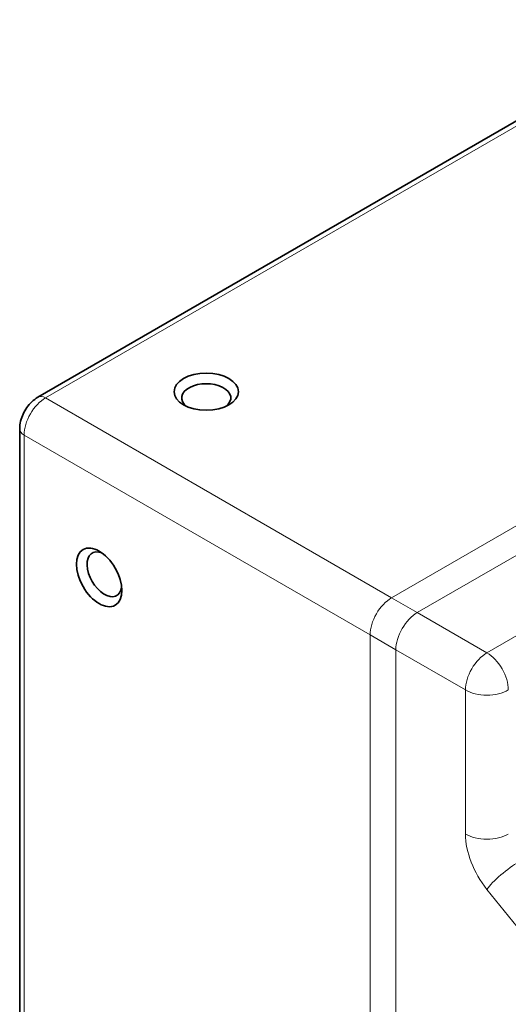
# Model space of a CAD drawing. Header units: millimetres. Extents: x 5 to 589, y 5 to 415.
# Tile 18 of 34: x 343 to 375, y 121 to 186. Entities that reach past the tile are written whole.
import ezdxf

# ---------------------------------------------------------------- set-up
doc = ezdxf.new("R2010")
doc.units = ezdxf.units.MM
doc.layers.add('Sichtbar (ISO)', color=7, linetype='Continuous', lineweight=35)
doc.layers.add('Sichtbar schmal (ISO)', color=7, linetype='Continuous', lineweight=18)

msp = doc.modelspace()

# ---------------------------------------------------------------- linework, layer by layer
at = {"layer": 'Sichtbar (ISO)'}
for p, q in [((344.15949078, 160.62294184), (387.29300443, 185.52608756)), ((342.952384, 108.72588013), (342.952384, 158.53217156))]:
    msp.add_line(p, q, dxfattribs=at)
for centre, major_axis in [((355.2660925, 160.98166131), (2.121, 0)), ((348.19502469, 148.73421259), (1.0605, -1.83683988))]:
    msp.add_ellipse(centre, major_axis=major_axis, ratio=0.5773502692, dxfattribs=at)
for centre, major_axis in [((355.2660925, 160.57341302), (-1.621, 0)), ((348.54857808, 148.93833674), (0.8105, -1.40382718))]:
    msp.add_ellipse(centre, major_axis=major_axis, ratio=0.5773502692, start_param=2.5005234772, end_param=6.9242544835, dxfattribs=at)
msp.add_open_spline([(344.15949078, 160.62294184), (344.00690291, 160.53484519), (343.8724444, 160.43030455), (343.63009365, 160.19945692), (343.52232531, 160.0728559), (343.33161142, 159.80274985), (343.24875142, 159.65923211), (343.11018966, 159.35901602), (343.05443413, 159.20238539), (342.9756896, 158.87707967), (342.952384, 158.70836485), (342.952384, 158.53217156)], degree=3, knots=[4.7123889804, 4.7123889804, 4.7123889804, 4.7123889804, 5.0265482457, 5.0265482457, 5.3407075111, 5.3407075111, 5.6548667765, 5.6548667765, 5.9690260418, 5.9690260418, 6.2831853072, 6.2831853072, 6.2831853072, 6.2831853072], dxfattribs=at)
at = {"layer": 'Sichtbar schmal (ISO)'}
for p, q in [((344.65949078, 160.57341302), (387.79300443, 185.47655873)), ((410.63255346, 172.29013895), (367.49903981, 147.38699323)), ((412.32960974, 171.31034306), (369.19609609, 146.40719734)), ((416.92580382, 168.65672917), (373.79229016, 143.75358345)), ((367.49903981, 147.38699323), (344.65949078, 160.57341302)), ((343.24527722, 108.31763184), (343.24527722, 158.12392327)), ((343.24527722, 158.12392327), (366.08482625, 144.93750349)), ((369.19609609, 146.40719734), (367.49903981, 147.38699323)), ((373.79229016, 143.75358345), (369.19609609, 146.40719734)), ((366.08482625, 144.93750349), (366.08482625, 95.13121205)), ((367.78188252, 143.95770759), (366.08482625, 144.93750349)), ((367.78188252, 143.95770759), (367.78188252, 94.15141616)), ((367.78188252, 143.95770759), (372.3780766, 141.30409371)), ((372.3780766, 141.30409371), (372.3780766, 131.79574651)), ((373.79229016, 128.15082281), (388.2172685, 110.20590546))]:
    msp.add_line(p, q, dxfattribs=at)
for centre, major_axis, ratio, start_param, end_param in [((344.65949078, 158.94041985), (1, 1.73205081), 0.5773502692, 0.7853981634, 2.3561944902), ((344.65949078, 159.75691644), (-0.5, 0.8660254), 0.5773502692, 5.4977871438, 6.2831853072), ((343.952384, 158.53217156), (-1, 0), 0.5773502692, 0, 0.7853981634), ((367.49903981, 145.75400007), (-1, -1.73205081), 0.5773502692, 3.926990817, 5.4977871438), ((369.19609609, 144.77420418), (-1, -1.73205081), 0.5773502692, 3.926990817, 5.4977871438), ((373.79229016, 142.12059029), (-1, -1.73205081), 0.5773502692, 3.926990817, 5.4977871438), ((373.79229016, 142.12059029), (-1, 1.73205081), 0.5773502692, 3.926990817, 5.4977871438), ((373.79229016, 142.12059029), (2, 0), 0.5773502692, 3.926990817, 5.4977871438), ((375.20650373, 130.16275335), (2, -3.46410162), 0.5773502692, 3.926990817, 4.9741883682), ((373.79229016, 132.61224309), (2, 0), 0.5773502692, 3.926990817, 5.4977871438), ((375.20650373, 128.96731939), (-1.55880766, -1.25304376), 0.2113248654, 4.080474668, 5.6512709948)]:
    msp.add_ellipse(centre, major_axis=major_axis, ratio=ratio, start_param=start_param, end_param=end_param, dxfattribs=at)

doc.saveas('drawing.dxf')
